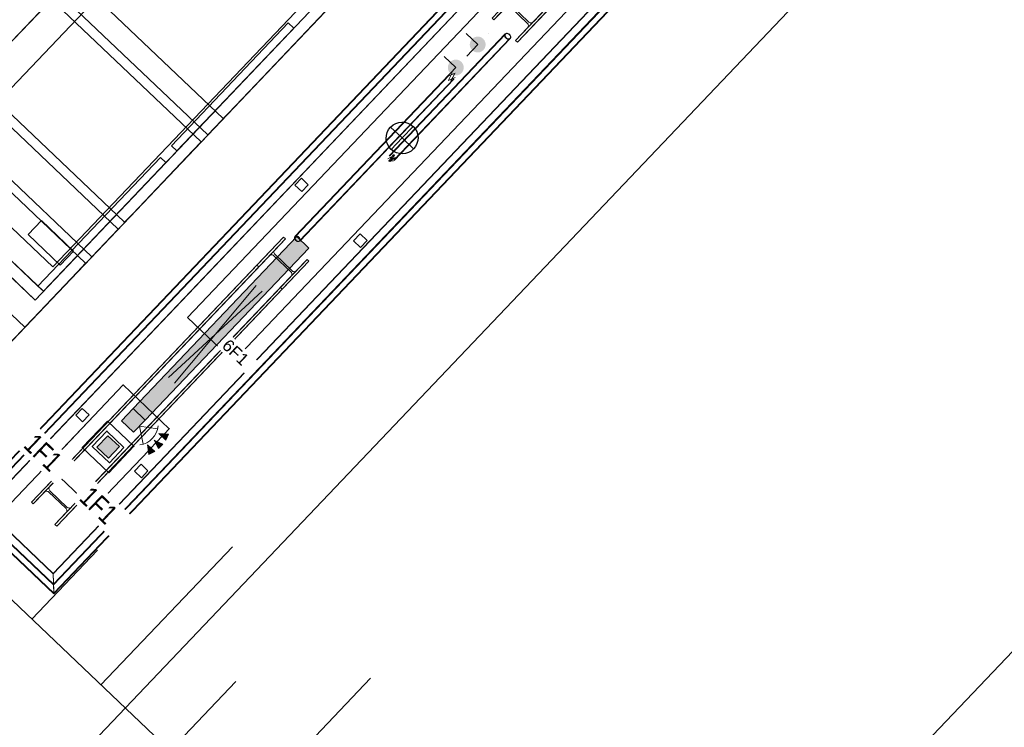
# Model space of a CAD drawing. Header units: metres. Extents: x 32343132.4 to 32343183.8, y 5699224 to 5699274.6.
# Tile 30 of 64: x 32343159.9 to 32343166.1, y 5699232.7 to 5699237.2. Entities that reach past the tile are written whole.
import ezdxf

# ---------------------------------------------------------------- set-up
doc = ezdxf.new("R2010")
doc.units = ezdxf.units.M
doc.linetypes.add('Mitte 1', pattern=[0.03, 0.012, -0.006, 0.006, -0.006])
for name, color, linetype, lineweight in [('0-1', 7, 'Continuous', 5), ('A-ANNO-NOTE-1', 7, 'Continuous', 5), ('A-ANNO-NOTE-3', 7, 'Continuous', 9), ('A-DETL-GENF', 7, 'Continuous', 18), ('A-DETL-GENF-2', 7, 'Continuous', 50), ('E-ELEC-FIXT-IDEN', 7, 'Continuous', 9), ('E-LITE-EQPM', 7, 'Continuous', 50), ('E-LITE-EQPM-IDEN', 7, 'Continuous', 9), ('G-ANNO-SYMB-1', 7, 'Continuous', 9), ('G-IMPT-1', 7, 'Continuous', 70), ('G-IMPT-2', 7, 'Continuous', 18)]:
    doc.layers.add(name, color=color, linetype=linetype, lineweight=lineweight)
for name, color, linetype, lineweight, true_color in [('A-DETL-GENF-1', 7, 'Continuous', 5, 0xcccccc), ('A-DETL-GENF-3', 2, 'Continuous', 50, 0xffff00), ('A-FLOR-HRAL-1', 7, 'Continuous', 5, 0xcccccc), ('A-GENM-1', 7, 'Continuous', 5, 0xcccccc), ('A-GENM-2', 7, 'Continuous', 25, 0xcce5f2), ('A-MASS-1', 7, 'Continuous', 5, 0xcccccc), ('E-ELEC-FIXT-1', 4, 'Continuous', 70, 0x00ffff), ('E-POWR-CNTR-1', 4, 'Mitte 1', 25, 0x00ffff), ('E-POWR-DROP-1', 7, 'Continuous', 35, 0x007f00), ('G-IMPT-3', 4, 'Continuous', 35, 0x00ffff), ('S-COLS-1', 7, 'Continuous', 5, 0xccccff), ('S-COLS-2', 7, 'Continuous', 5, 0xcccccc), ('S-COLS-3', 7, 'Continuous', 9, 0xcccccc), ('S-FNDN-1', 7, 'Continuous', 5, 0xcccccc)]:
    doc.layers.add(name, color=color, linetype=linetype, lineweight=lineweight, true_color=true_color)
doc.styles.add('Arial', font='arial.ttf', dxfattribs={"height": 0.075})
doc.styles.add('Arial_1', font='arial.ttf', dxfattribs={"width": 0.8, "height": 0.125})
pattern_1 = [(1.427, (32343078.039, 5699248.927), (-0.0044278, 0.17774486), []), (1.427, (32343078.17, 5699249.065), (-0.0044278, 0.17774486), [])]

# ---------------------------------------------------------------- blocks, each defined once
blk = doc.blocks.new('Baustellenfahrzeug - Rollcontainer LKW - Typ1-3183420-TGA_190_LP5_GR_EG-TGA-01_G_')
at = {"layer": 'A-DETL-GENF-1'}
for p, q in [((1.1292, 4.6186), (1.1292, -2.468)), ((1.1292, -2.3918), (1.1292, 4.6186)), ((1.0668, 4.4662), (1.0668, -2.2394)), ((1.0668, -2.2394), (1.0668, 4.4662)), ((1.2, -2.7858), (1.2, 4)), ((1.2, 4), (1.2, -2.8715)), ((-0.1, -2.4802), (-0.1, 3.3555)), ((-0.1, 3.3555), (-0.1, -2.6845)), ((0.1, -2.6845), (0.1, 3.3555)), ((0.1, 3.3555), (0.1, -2.4802)), ((1.2, 0.9358), (1.2, -0.9662)), ((1.2, -0.9662), (1.2, 0.6337)), ((1.2, -0.7504), (1.2, 0.1646)), ((1.2, 0.1646), (1.2, -0.7504)), ((1.0815, -0.1058), (1.0815, -1.1726)), ((1.0815, -1.1726), (1.0815, -0.1058)), ((1.0815, -0.1058), (1.1292, -0.1058)), ((1.1292, -0.1058), (1.0815, -0.1058)), ((1.1292, -0.1058), (1.1292, -1.1726)), ((1.1292, -1.1726), (1.1292, -0.1058)), ((1.2, -0.8244), (1.2, -0.7504)), ((1.2, -0.8244), (1.2, -0.7504)), ((-1.2, -0.8244), (1.2, -0.8244)), ((-1.2, -0.9662), (1.2, -0.9662)), ((-1.2, -0.9662), (1.2, -0.9662)), ((1.2, -1.0271), (-1.2, -1.0271)), ((1.2, -1.1011), (1.2, -1.0271)), ((1.2, -1.1011), (1.2, -1.0271)), ((1.2, -1.6511), (1.2, -1.1011)), ((1.2, -1.1011), (1.2, -1.6511)), ((1.1292, -1.1726), (1.0815, -1.1726)), ((1.1292, -1.1726), (1.0815, -1.1726)), ((1.0815, -2.3918), (1.0815, -1.2742)), ((1.0815, -1.2742), (1.0815, -2.3918)), ((1.0815, -1.2742), (1.0815, -2.3918)), ((1.0815, -2.3918), (1.0815, -1.2742)), ((1.1292, -1.2742), (1.0815, -1.2742)), ((1.1292, -1.2742), (1.0815, -1.2742)), ((1.0815, -1.2742), (1.1292, -1.2742)), ((1.1292, -1.2742), (1.0815, -1.2742)), ((1.1292, -2.3918), (1.1292, -1.2742)), ((1.1292, -1.2742), (1.1292, -2.468)), ((1.1292, -2.468), (1.1292, -1.2742)), ((1.1292, -1.2742), (1.1292, -2.468)), ((1.2, -1.7251), (1.2, -1.6511)), ((1.2, -1.7251), (1.2, -1.6511)), ((-1.2, -1.7251), (1.2, -1.7251)), ((1.2, -1.7848), (-1.2, -1.7848)), ((1.2, -2.0248), (1.2, -1.7848)), ((1.2, -2.0248), (1.2, -1.7848)), ((-1.2, -2.0248), (1.2, -2.0248)), ((1.2, -2.0809), (-1.2, -2.0809)), ((0.8128, -2.0779), (0.8128, -2.1994)), ((0.8128, -2.1994), (0.8128, -2.0779)), ((1.0922, -2.0779), (0.8128, -2.0779)), ((0.8128, -2.0779), (1.0922, -2.0779)), ((1.0922, -2.0779), (1.0922, -2.1994)), ((1.0922, -2.1994), (1.0922, -2.0779)), ((1.2, -2.1549), (1.2, -2.0809)), ((1.2, -2.1549), (1.2, -2.0809)), ((1.2, -2.5625), (1.2, -2.1549)), ((1.2, -2.1549), (1.2, -2.5625)), ((0.8128, -2.1994), (1.0922, -2.1994)), ((0.8128, -2.1994), (1.0922, -2.1994)), ((1.0668, -2.2394), (-1.0668, -2.2394)), ((0.3048, -2.2394), (1.0668, -2.2394)), ((-1.1292, -2.3918), (1.1292, -2.3918)), ((1.0815, -2.3918), (-1.0823, -2.3918)), ((1.0815, -2.3918), (0.4064, -2.3918)), ((0.4064, -2.3918), (1.0815, -2.3918)), ((1.1292, -2.3918), (1.0815, -2.3918)), ((1.1292, -2.468), (-1.1292, -2.468)), ((1.1292, -2.468), (0.3048, -2.468)), ((1.1292, -2.468), (0.4064, -2.468)), ((0.4064, -2.468), (1.1292, -2.468)), ((1.2, -2.6365), (1.2, -2.5625)), ((1.2, -2.6365), (1.2, -2.5625)), ((-1.2, -2.6365), (1.2, -2.6365))]:
    blk.add_line(p, q, dxfattribs=at)
blk = doc.blocks.new('Einfügepunkt - Einfügepunkt-1186031-TGA_190_LP5_GR_EG-TGA-01_G_')
at = {"layer": 'A-GENM-2'}
for p, q in [((0, 0.1), (0, 0)), ((-0.1, 0), (0, 0)), ((0, 0), (0, -0.1)), ((0, 0), (0.1, 0))]:
    blk.add_line(p, q, dxfattribs=at)
blk.add_ellipse((0, 0), major_axis=(0.1, 0), ratio=1, dxfattribs=at)
blk = doc.blocks.new('Aushub - Aushub-3443405-TGA_190_LP5_GR_EG-TGA-01_G_')
at = {"layer": 'A-MASS-1'}
for p, q in [((81.8091, -15.3929), (82.6362, -14.5235)), ((82.6785, -16.22), (83.5056, -15.3506)), ((82.2438, -15.8064), (82.6573, -15.3717)), ((83.1132, -16.6336), (83.5267, -16.1989)), ((83.5479, -17.0471), (84.375, -16.1777))]:
    blk.add_line(p, q, dxfattribs=at)
blk = doc.blocks.new('HE-B-Stütze - 3883446-TGA_190_LP5_GR_EG-TGA-01_G_')
at = {"layer": 'S-COLS-2'}
for p, q in [((83.8271, -13.4023), (82.415, -14.8865)), ((83.8387, -13.4133), (82.4266, -14.8976)), ((83.6598, -13.5782), (83.8271, -13.4023)), ((83.8387, -13.4133), (83.7724, -13.4831)), ((83.8271, -13.4023), (83.8387, -13.4133)), ((83.7724, -13.4831), (82.3575, -14.9703)), ((83.9749, -13.5429), (82.5628, -15.0272)), ((83.9865, -13.5539), (82.5744, -15.0382)), ((83.7378, -13.5194), (83.6714, -13.5892)), ((83.8746, -13.6222), (83.7645, -13.5175)), ((83.7717, -13.5099), (83.8818, -13.6146)), ((83.9865, -13.5539), (83.8192, -13.7298)), ((83.9086, -13.6126), (83.9749, -13.5429)), ((83.9749, -13.5429), (83.9865, -13.5539)), ((83.6598, -13.5782), (82.2406, -15.0699)), ((83.6714, -13.5892), (82.2522, -15.0809)), ((82.4937, -15.0999), (83.9086, -13.6126)), ((83.6714, -13.5892), (83.6598, -13.5782)), ((83.8076, -13.7188), (83.874, -13.649)), ((83.8076, -13.7188), (82.3884, -15.2105)), ((83.8192, -13.7298), (82.4, -15.2215)), ((83.8192, -13.7298), (83.8076, -13.7188)), ((82.415, -14.8865), (82.2406, -15.0699)), ((82.3575, -14.9703), (82.4266, -14.8976)), ((82.4266, -14.8976), (82.415, -14.8865)), ((82.2522, -15.0809), (82.3214, -15.0082)), ((82.3487, -15.0056), (82.4588, -15.1104)), ((82.4663, -15.1025), (82.3562, -14.9977)), ((82.4, -15.2215), (82.5744, -15.0382)), ((82.5628, -15.0272), (82.4937, -15.0999)), ((82.5744, -15.0382), (82.5628, -15.0272)), ((82.2406, -15.0699), (82.2522, -15.0809)), ((82.4576, -15.1378), (82.3884, -15.2105)), ((82.3884, -15.2105), (82.4, -15.2215))]:
    blk.add_line(p, q, dxfattribs=at)
at = {"layer": 'S-COLS-2', "flags": 128}
for points in [[(83.7724, -13.4831), (83.7696, -13.4866), (83.7677, -13.4905), (83.7667, -13.4947), (83.7666, -13.499), (83.7674, -13.503), (83.7692, -13.5067), (83.7717, -13.5099)], [(83.7645, -13.5175), (83.7613, -13.5151), (83.7575, -13.5135), (83.7534, -13.5129), (83.7491, -13.5132), (83.745, -13.5144), (83.7411, -13.5165), (83.7378, -13.5194)], [(83.874, -13.649), (83.8767, -13.6455), (83.8786, -13.6415), (83.8797, -13.6373), (83.8798, -13.6331), (83.8789, -13.629), (83.8772, -13.6253), (83.8746, -13.6222)], [(83.8818, -13.6146), (83.8851, -13.617), (83.8889, -13.6186), (83.893, -13.6192), (83.8972, -13.6189), (83.9013, -13.6177), (83.9052, -13.6155), (83.9086, -13.6126)], [(82.3562, -14.9977), (82.3537, -14.9946), (82.352, -14.9908), (82.3512, -14.9867), (82.3514, -14.9823), (82.3526, -14.978), (82.3546, -14.9739), (82.3575, -14.9703)], [(82.3214, -15.0082), (82.3249, -15.0052), (82.3289, -15.0029), (82.3331, -15.0016), (82.3374, -15.0011), (82.3416, -15.0017), (82.3454, -15.0032), (82.3487, -15.0056)], [(82.4588, -15.1104), (82.4614, -15.1135), (82.4631, -15.1173), (82.4638, -15.1214), (82.4636, -15.1257), (82.4625, -15.1301), (82.4604, -15.1341), (82.4576, -15.1378)], [(82.4937, -15.0999), (82.4902, -15.1029), (82.4862, -15.1052), (82.4819, -15.1065), (82.4776, -15.1069), (82.4734, -15.1064), (82.4696, -15.1048), (82.4663, -15.1025)]]:
    blk.add_lwpolyline(points, dxfattribs=at)
blk = doc.blocks.new('HE-B-Stütze - 3883447-TGA_190_LP5_GR_EG-TGA-01_G_')
at = {"layer": 'S-COLS-2'}
for p, q in [((85.3246, -11.8283), (87.1545, -9.9049)), ((87.1545, -9.9049), (86.9801, -10.0882)), ((87.1661, -9.9159), (87.1545, -9.9049)), ((85.3362, -11.8393), (87.1661, -9.9159)), ((87.0969, -9.9886), (87.1661, -9.9159)), ((87.0608, -10.0266), (85.2245, -11.9567)), ((86.9916, -10.0993), (87.0608, -10.0266)), ((87.0881, -10.024), (87.1983, -10.1287)), ((87.2058, -10.1208), (87.0957, -10.016)), ((85.1395, -12.0229), (86.9801, -10.0882)), ((85.4724, -11.9689), (87.3023, -10.0455)), ((85.484, -11.9799), (87.3139, -10.0565)), ((86.9801, -10.0882), (86.9916, -10.0993)), ((87.1394, -10.2399), (87.3139, -10.0565)), ((87.3023, -10.0455), (87.2331, -10.1182)), ((87.3139, -10.0565), (87.3023, -10.0455)), ((85.1511, -12.0339), (86.9916, -10.0993)), ((85.3607, -12.0863), (87.197, -10.1561)), ((87.197, -10.1561), (87.1278, -10.2289)), ((85.2873, -12.1635), (87.1278, -10.2289)), ((85.2989, -12.1745), (87.1394, -10.2399)), ((87.1278, -10.2289), (87.1394, -10.2399)), ((85.1395, -12.0229), (85.3246, -11.8283)), ((85.3246, -11.8283), (85.3362, -11.8393)), ((85.3362, -11.8393), (85.2628, -11.9165)), ((85.2245, -11.9567), (85.1511, -12.0339)), ((85.3628, -12.058), (85.2527, -11.9532)), ((85.2607, -11.9448), (85.3708, -12.0496)), ((85.484, -11.9799), (85.2989, -12.1745)), ((85.399, -12.0461), (85.4724, -11.9689)), ((85.4724, -11.9689), (85.484, -11.9799)), ((85.1511, -12.0339), (85.1395, -12.0229)), ((85.2873, -12.1635), (85.3607, -12.0863)), ((85.2989, -12.1745), (85.2873, -12.1635))]:
    blk.add_line(p, q, dxfattribs=at)
at = {"layer": 'S-COLS-2', "flags": 128}
for points in [[(87.0608, -10.0266), (87.0643, -10.0235), (87.0683, -10.0213), (87.0726, -10.0199), (87.0769, -10.0195), (87.0811, -10.0201), (87.0849, -10.0216), (87.0881, -10.024)], [(87.0957, -10.016), (87.0931, -10.0129), (87.0914, -10.0092), (87.0906, -10.005), (87.0908, -10.0007), (87.092, -9.9964), (87.094, -9.9923), (87.0969, -9.9886)], [(87.1983, -10.1287), (87.2008, -10.1319), (87.2025, -10.1356), (87.2033, -10.1397), (87.2031, -10.1441), (87.2019, -10.1484), (87.1999, -10.1525), (87.197, -10.1561)], [(87.2331, -10.1182), (87.2296, -10.1212), (87.2256, -10.1235), (87.2214, -10.1249), (87.217, -10.1253), (87.2129, -10.1247), (87.2091, -10.1232), (87.2058, -10.1208)], [(85.2527, -11.9532), (85.2494, -11.9509), (85.2455, -11.9494), (85.2412, -11.9489), (85.2368, -11.9495), (85.2324, -11.951), (85.2282, -11.9535), (85.2245, -11.9567)], [(85.2628, -11.9165), (85.2597, -11.9203), (85.2575, -11.9246), (85.2562, -11.9291), (85.2558, -11.9336), (85.2565, -11.9378), (85.2582, -11.9416), (85.2607, -11.9448)], [(85.3607, -12.0863), (85.3637, -12.0825), (85.366, -12.0782), (85.3673, -12.0737), (85.3676, -12.0692), (85.367, -12.0649), (85.3653, -12.0611), (85.3628, -12.058)], [(85.3708, -12.0496), (85.3741, -12.0519), (85.378, -12.0534), (85.3822, -12.0538), (85.3867, -12.0533), (85.3911, -12.0517), (85.3953, -12.0493), (85.399, -12.0461)]]:
    blk.add_lwpolyline(points, dxfattribs=at)
blk = doc.blocks.new('Geländer - 60-4048510-TGA_190_LP5_GR_EG-TGA-01_G_')
at = {"layer": 'A-FLOR-HRAL-1'}
for p, q in [((0.03, 0.03), (-0.03, 0.03)), ((-0.03, 0.03), (-0.03, -0.03)), ((-0.03, -0.03), (-0.03, 0.03)), ((-0.03, 0.03), (0.03, 0.03)), ((0.03, -0.03), (0.03, 0.03)), ((0.03, 0.03), (0.03, -0.03)), ((-0.03, -0.03), (0.03, -0.03)), ((0.03, -0.03), (-0.03, -0.03))]:
    blk.add_line(p, q, dxfattribs=at)
blk = doc.blocks.new('Geländer - Geländer-4039665-TGA_190_LP5_GR_EG-TGA-01_G_')
at = {"layer": 'A-FLOR-HRAL-1'}
for p, q in [((87.2476, -9.4004), (81.8158, -15.1098)), ((87.2476, -9.4004), (81.8158, -15.1098)), ((87.2478, -9.4046), (81.82, -15.1097)), ((87.2478, -9.4046), (81.82, -15.1097)), ((81.8725, -15.1084), (87.2491, -9.457)), ((81.8767, -15.1083), (87.2492, -9.4613)), ((81.9434, -15.1066), (87.2508, -9.528)), ((81.9434, -15.1066), (87.2508, -9.528)), ((81.9458, -15.1066), (87.2509, -9.5303)), ((81.9458, -15.1066), (87.2509, -9.5303)), ((87.6855, -9.9415), (82.3781, -15.5202)), ((87.6855, -9.9415), (82.3781, -15.5202)), ((87.6832, -9.9416), (82.3781, -15.5178)), ((87.6832, -9.9416), (82.3781, -15.5178)), ((87.7522, -9.9399), (82.3798, -15.5869)), ((87.7565, -9.9398), (82.3799, -15.5911)), ((82.3812, -15.6436), (87.8089, -9.9385)), ((82.3812, -15.6436), (87.8089, -9.9385)), ((82.3813, -15.6478), (87.8131, -9.9384)), ((82.3813, -15.6478), (87.8131, -9.9384)), ((81.8158, -15.1098), (82.3813, -15.6478)), ((81.8158, -15.1098), (82.3813, -15.6478)), ((81.82, -15.1097), (82.3812, -15.6436)), ((81.82, -15.1097), (82.3812, -15.6436)), ((82.3799, -15.5911), (81.8725, -15.1084)), ((82.3798, -15.5869), (81.8767, -15.1083)), ((82.3781, -15.5202), (81.9434, -15.1066)), ((82.3781, -15.5202), (81.9434, -15.1066)), ((82.3781, -15.5178), (81.9458, -15.1066)), ((82.3781, -15.5178), (81.9458, -15.1066)), ((82.3781, -15.5202), (82.3781, -15.5178)), ((82.3781, -15.5178), (82.3808, -15.6299)), ((82.3808, -15.6299), (82.3781, -15.5178)), ((82.3781, -15.5178), (82.3781, -15.5202)), ((82.3809, -15.6322), (82.3781, -15.5202)), ((82.3781, -15.5202), (82.3809, -15.6322)), ((82.3809, -15.6316), (82.38, -15.5967)), ((82.38, -15.5967), (82.3809, -15.6316)), ((82.381, -15.6342), (82.3801, -15.5993)), ((82.3801, -15.5993), (82.381, -15.6342))]:
    blk.add_line(p, q, dxfattribs=at)
for points in [[(82.38, -15.5967), (82.38, -15.5949), (82.3799, -15.5918), (82.3798, -15.5885), (82.3798, -15.5868), (82.3798, -15.5868), (82.3798, -15.5879), (82.3798, -15.5891), (82.3799, -15.5902), (82.3799, -15.5915), (82.3799, -15.5936), (82.38, -15.5954), (82.38, -15.5967)], [(82.3801, -15.5993), (82.38, -15.5978), (82.38, -15.5953), (82.3799, -15.5925), (82.3799, -15.5911), (82.3799, -15.5911), (82.3799, -15.592), (82.3799, -15.593), (82.38, -15.5939), (82.38, -15.595), (82.38, -15.5967), (82.38, -15.5982), (82.3801, -15.5993)]]:
    blk.add_open_spline(points, degree=3, knots=[0, 0, 0, 0, 0.142857, 0.285714, 0.428571, 0.571429, 0.678571, 0.732143, 0.785714, 0.839286, 0.892857, 1, 1, 1, 1], dxfattribs=at)
for points in [[(82.3808, -15.6299), (82.3809, -15.6319), (82.381, -15.6356), (82.3811, -15.6399), (82.3812, -15.6427), (82.3812, -15.6438), (82.3812, -15.6432), (82.3811, -15.6409), (82.381, -15.637), (82.381, -15.6335), (82.3809, -15.6316)], [(82.3809, -15.6316), (82.381, -15.6335), (82.381, -15.637), (82.3811, -15.6409), (82.3812, -15.6432), (82.3812, -15.6438), (82.3812, -15.6427), (82.3811, -15.6399), (82.381, -15.6356), (82.3809, -15.6319), (82.3808, -15.6299)], [(82.3809, -15.6322), (82.381, -15.6345), (82.3811, -15.6388), (82.3812, -15.6437), (82.3813, -15.6468), (82.3813, -15.6481), (82.3813, -15.6474), (82.3812, -15.6448), (82.3811, -15.6404), (82.381, -15.6364), (82.381, -15.6342)], [(82.381, -15.6342), (82.381, -15.6364), (82.3811, -15.6404), (82.3812, -15.6448), (82.3813, -15.6474), (82.3813, -15.6481), (82.3813, -15.6468), (82.3812, -15.6437), (82.3811, -15.6388), (82.381, -15.6345), (82.3809, -15.6322)]]:
    blk.add_open_spline(points, degree=3, dxfattribs=at)
for p, rotation in [((83.9404, -13.0728), 316.4272566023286), ((84.3099, -13.4243), 136.4272566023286), ((82.5619, -14.5218), 316.4272566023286), ((82.9314, -14.8733), 136.4272566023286)]:
    blk.add_blockref('Geländer - 60-4048510-TGA_190_LP5_GR_EG-TGA-01_G_', p, dxfattribs=dict(rotation=rotation))
blk = doc.blocks.new('ARC_190_LPX_FM_Stellplätze_rvt-1-TGA_190_LP5_GR_EG-TGA-01_G_')
at = {"layer": 'S-COLS-1'}
h = blk.add_hatch(dxfattribs=at)
h.set_pattern_fill('FP_1', color=256, style=0, pattern_type=2)
h.set_pattern_definition(pattern_1)
h.paths.add_polyline_path([(32343162.6293, 5699236.7694), (32343162.6369, 5699236.7656), (32343162.6467, 5699236.7659), (32343162.6572, 5699236.7703), (32343162.6669, 5699236.7782), (32343162.6745, 5699236.7887), (32343162.6782, 5699236.7998), (32343162.6782, 5699236.8013), (32343162.6756, 5699236.8015), (32343162.6757, 5699236.7984), (32343162.6722, 5699236.7887), (32343162.6655, 5699236.7796), (32343162.6567, 5699236.7725), (32343162.6472, 5699236.7684), (32343162.6383, 5699236.7681), (32343162.6314, 5699236.7716), (32343162.6276, 5699236.7783), (32343162.6275, 5699236.7872), (32343162.631, 5699236.7969), (32343162.6377, 5699236.806), (32343162.6463, 5699236.813), (32343162.6443, 5699236.814), (32343162.6362, 5699236.8074), (32343162.6289, 5699236.7973), (32343162.625, 5699236.7866), (32343162.6251, 5699236.7768)])
h = blk.add_hatch(dxfattribs=at)
h.set_pattern_fill('FP_1', color=256, style=0, pattern_type=2)
h.set_pattern_definition(pattern_1)
h.paths.add_polyline_path([(32343162.2559, 5699236.2608), (32343162.2633, 5699236.2568), (32343162.2724, 5699236.2565), (32343162.282, 5699236.2599), (32343162.2906, 5699236.2666), (32343162.2968, 5699236.2754), (32343162.2998, 5699236.2852), (32343162.299, 5699236.2943), (32343162.2946, 5699236.3015), (32343162.2872, 5699236.3055), (32343162.2781, 5699236.3059), (32343162.2685, 5699236.3024), (32343162.2599, 5699236.2958), (32343162.2537, 5699236.2869), (32343162.2507, 5699236.2771), (32343162.2515, 5699236.268)])
h.paths.add_polyline_path([(32343162.2577, 5699236.2628), (32343162.2537, 5699236.2692), (32343162.253, 5699236.2775), (32343162.2557, 5699236.2864), (32343162.2613, 5699236.2944), (32343162.2691, 5699236.3004), (32343162.2778, 5699236.3035), (32343162.2861, 5699236.3032), (32343162.2928, 5699236.2996), (32343162.2967, 5699236.2931), (32343162.2975, 5699236.2848), (32343162.2948, 5699236.276), (32343162.2892, 5699236.2679), (32343162.2814, 5699236.2619), (32343162.2727, 5699236.2588), (32343162.2644, 5699236.2591), (32343162.259, 5699236.262)])
at = {"layer": 'A-MASS-1'}
for p, q in [((32343168.2704, 5699225.5213), (32343133.7842, 5699258.3308)), ((32343168.2704, 5699225.5217), (32343133.7846, 5699258.3308))]:
    blk.add_line(p, q, dxfattribs=at)
at = {"layer": 'S-COLS-2'}
for p, q in [((32343162.9895, 5699237.0627), (32343162.2599, 5699236.2958)), ((32343162.9909, 5699237.0613), (32343162.2613, 5699236.2944)), ((32343162.2892, 5699236.2679), (32343163.0187, 5699237.0348)), ((32343162.2906, 5699236.2666), (32343163.0202, 5699237.0334)), ((32343162.6362, 5699236.8074), (32343161.6662, 5699235.7878)), ((32343162.6377, 5699236.806), (32343161.6676, 5699235.7864)), ((32343161.6955, 5699235.76), (32343162.6655, 5699236.7796)), ((32343161.6969, 5699235.7586), (32343162.6669, 5699236.7782))]:
    blk.add_line(p, q, dxfattribs=at)
for centre, major_axis, ratio, start_param, end_param in [((32343163.0048, 5699237.048), (-0.0154, 0.0146), 0.755983, 4.712389, 7.853982), ((32343163.0048, 5699237.048), (-0.0139, 0.0132), 0.755983, 4.712389, 7.853981), ((32343163.0048, 5699237.048), (-0.0154, 0.0146), 0.755983, 1.570796, 4.712389), ((32343163.0048, 5699237.048), (-0.0139, 0.0132), 0.755984, 1.570796, 4.712389), ((32343161.6815, 5699235.7732), (-0.0154, 0.0146), 0.655775, 4.712389, 7.853982), ((32343161.6815, 5699235.7732), (-0.0139, 0.0132), 0.655774, 4.712389, 7.853982), ((32343161.6815, 5699235.7732), (-0.0154, 0.0146), 0.655774, 1.570796, 4.712389), ((32343161.6815, 5699235.7732), (-0.0139, 0.0132), 0.655774, 1.570796, 4.712389)]:
    blk.add_ellipse(centre, major_axis=major_axis, ratio=ratio, start_param=start_param, end_param=end_param, dxfattribs=at)
at = {"layer": 'S-COLS-3', "flags": 128}
for points in [[(32343162.6739, 5699236.8162), (32343162.6289, 5699236.7973)], [(32343162.6314, 5699236.7716), (32343162.656, 5699236.8172)], [(32343162.6718, 5699236.814), (32343162.6472, 5699236.7684)], [(32343162.6293, 5699236.7694), (32343162.6743, 5699236.7883)], [(32343162.2946, 5699236.3015), (32343162.2507, 5699236.2771)], [(32343162.2577, 5699236.2628), (32343162.2861, 5699236.3032)], [(32343162.2928, 5699236.2996), (32343162.2644, 5699236.2591)], [(32343162.2559, 5699236.2608), (32343162.2998, 5699236.2852)]]:
    blk.add_lwpolyline(points, dxfattribs=at)
at = {"layer": 'S-FNDN-1'}
for p, q in [((32343163.4019, 5699237.8136), (32343160.9894, 5699235.2778)), ((32343160.9894, 5699235.2778), (32343163.4019, 5699237.8136)), ((32343161.2792, 5699235.0021), (32343163.5303, 5699237.3683)), ((32343163.5303, 5699237.3683), (32343161.2792, 5699235.0021)), ((32343160.9894, 5699235.2778), (32343161.2792, 5699235.0021)), ((32343161.2792, 5699235.0021), (32343160.9894, 5699235.2778))]:
    blk.add_line(p, q, dxfattribs=at)
at = {"layer": 'A-DETL-GENF-1', "rotation": 316.4272566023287}
blk.add_blockref('Baustellenfahrzeug - Rollcontainer LKW - Typ1-3183420-TGA_190_LP5_GR_EG-TGA-01_G_', (32343160.9139, 5699237.9541), dxfattribs=at)
at = {"layer": 'A-FLOR-HRAL-1'}
blk.add_blockref('Geländer - Geländer-4039665-TGA_190_LP5_GR_EG-TGA-01_G_', (32343077.7673, 5699249.1855), dxfattribs=at)
at = {"layer": 'A-GENM-1', "rotation": 226.4272566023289}
blk.add_blockref('Einfügepunkt - Einfügepunkt-1186031-TGA_190_LP5_GR_EG-TGA-01_G_', (32343162.3405, 5699236.4078), dxfattribs=at)
at = {"layer": 'A-MASS-1'}
blk.add_blockref('Aushub - Aushub-3443405-TGA_190_LP5_GR_EG-TGA-01_G_', (32343077.7673, 5699249.1855), dxfattribs=at)
at = {"layer": 'S-COLS-2'}
for name in ['HE-B-Stütze - 3883447-TGA_190_LP5_GR_EG-TGA-01_G_', 'HE-B-Stütze - 3883446-TGA_190_LP5_GR_EG-TGA-01_G_']:
    blk.add_blockref(name, (32343077.7673, 5699249.1855), dxfattribs=at)
blk = doc.blocks.new('Regiolux Parsa - PSO _ 1500 ETS9 - 2400lm _ 4000K - Feuchtraumleuchte - Bewegungsmelder-V1-TGA_190_LP5_GR_EG-TGA-01_G_')
at = {"layer": 'A-DETL-GENF-2'}
blk.add_hatch(color=256, dxfattribs=at).paths.add_polyline_path([(0.8, 0.0525), (0.695, 0.0525), (0.695, -0.0525), (0.8, -0.0525)])
at = {"layer": 'A-DETL-GENF-3'}
blk.add_hatch(color=256, dxfattribs=at).paths.add_polyline_path([(0.695, 0.0525), (-0.8, 0.0525), (-0.8, -0.0525), (0.695, -0.0525)])
at = {"layer": 'A-DETL-GENF'}
for p, q in [((-0.8, -0.0525), (-0.8, 0.0525)), ((-0.8, 0.0525), (0.695, 0.0525)), ((-0.4, -0.0262), (0.4, 0.0262)), ((0.4, -0.0262), (-0.4, 0.0262)), ((0.695, -0.0525), (0.695, 0.0525)), ((0.695, 0.0525), (0.8, 0.0525)), ((0.695, 0.0525), (0.695, -0.0525)), ((0.8, 0.0525), (0.8, -0.0525)), ((0.695, -0.0525), (-0.8, -0.0525)), ((0.8, -0.0525), (0.695, -0.0525))]:
    blk.add_line(p, q, dxfattribs=at)
blk = doc.blocks.new('Easee- Charge mit Säule doppelt - Doppelt-7529265-TGA_190_LP5_GR_EG-TGA-01_G_')
at = {"layer": 'G-IMPT-1'}
blk.add_hatch(color=256, dxfattribs=at).paths.add_polyline_path([(-0.05, -0.05), (0.05, -0.05), (0.05, 0.05), (-0.05, 0.05)])
at = {"layer": 'G-IMPT-2', "flags": 128}
blk.add_lwpolyline([(-0.05, 0.05), (0.05, 0.05), (0.05, -0.05), (-0.05, -0.05)], close=True, dxfattribs=at)
at = {"layer": 'G-IMPT-3'}
for p, q in [((0.2, 0.2368), (0.2, 0.281)), ((0.2, 0.1812), (0.2, 0.2232)), ((0.2, -0.3475), (0.2, 0.1569))]:
    blk.add_line(p, q, dxfattribs=at)
at = {"layer": 'G-IMPT-3', "flags": 128}
for points in [[(0.2, 0.3037), (0.2, 0.3475), (-0.2, 0.3475), (-0.2, -0.3475), (0.2, -0.3475)], [(0.0741, 0.0666), (0.0741, -0.0666), (-0.0741, -0.0666), (-0.0741, 0.0666), (0.0741, 0.0666)]]:
    blk.add_lwpolyline(points, dxfattribs=at)
blk.add_lwpolyline([(-0.115, 0.115), (-0.115, -0.115), (0.115, -0.115), (0.115, 0.115)], close=True, dxfattribs=at)

msp = doc.modelspace()

# ---------------------------------------------------------------- hatches: boundary and pattern name
at = {"layer": 'A-ANNO-NOTE-1'}
for points in [[(32343160.8068, 5699234.453), (32343160.834, 5699234.4816), (32343160.7804, 5699234.5054)], [(32343160.8092, 5699234.548), (32343160.8545, 5699234.5055), (32343160.8713, 5699234.5438)], [(32343160.7466, 5699234.4153), (32343160.7842, 5699234.434), (32343160.7392, 5699234.4773)]]:
    msp.add_hatch(color=256, dxfattribs=at).paths.add_polyline_path(points)
at = {"layer": 'E-POWR-DROP-1'}
for points in [[(32343162.7816, 5699236.9598), (32343162.7922, 5699236.9521), (32343162.8043, 5699236.9474), (32343162.8173, 5699236.946), (32343162.8302, 5699236.948), (32343162.8421, 5699236.9533), (32343162.8523, 5699236.9615), (32343162.86, 5699236.9721), (32343162.8647, 5699236.9843), (32343162.8661, 5699236.9972), (32343162.864, 5699237.0101), (32343162.8587, 5699237.0221), (32343162.8505, 5699237.0322), (32343162.84, 5699237.0399), (32343162.8278, 5699237.0446), (32343162.8148, 5699237.046), (32343162.8019, 5699237.044), (32343162.79, 5699237.0387), (32343162.7799, 5699237.0305), (32343162.7722, 5699237.0199), (32343162.7675, 5699237.0077), (32343162.7661, 5699236.9948), (32343162.7681, 5699236.9819), (32343162.7734, 5699236.9699)], [(32343162.6438, 5699236.8149), (32343162.6556, 5699236.8067), (32343162.6665, 5699236.8025), (32343162.6795, 5699236.8011), (32343162.6924, 5699236.8031), (32343162.7043, 5699236.8084), (32343162.7144, 5699236.8166), (32343162.7221, 5699236.8272), (32343162.7268, 5699236.8394), (32343162.7282, 5699236.8523), (32343162.7262, 5699236.8652), (32343162.7209, 5699236.8772), (32343162.7127, 5699236.8873), (32343162.7021, 5699236.895), (32343162.69, 5699236.8997), (32343162.677, 5699236.9011), (32343162.6641, 5699236.8991), (32343162.6522, 5699236.8938), (32343162.642, 5699236.8856), (32343162.6343, 5699236.875), (32343162.6296, 5699236.8628), (32343162.6282, 5699236.8499), (32343162.6303, 5699236.837), (32343162.6356, 5699236.825)]]:
    msp.add_hatch(color=256, dxfattribs=at).paths.add_polyline_path(points)

# ---------------------------------------------------------------- linework, layer by layer
at = {"layer": 'A-ANNO-NOTE-3'}
for p, q in [((32343160.6873, 5699234.5939), (32343160.7107, 5699234.4809)), ((32343160.6873, 5699234.5939), (32343160.8014, 5699234.5762)), ((32343160.834, 5699234.4816), (32343160.7804, 5699234.5054)), ((32343160.7804, 5699234.5054), (32343160.8068, 5699234.453)), ((32343160.8713, 5699234.5438), (32343160.8092, 5699234.548)), ((32343160.8092, 5699234.548), (32343160.8545, 5699234.5055)), ((32343160.8545, 5699234.5055), (32343160.8713, 5699234.5438)), ((32343160.7842, 5699234.434), (32343160.7392, 5699234.4773)), ((32343160.7392, 5699234.4773), (32343160.7466, 5699234.4153)), ((32343160.8068, 5699234.453), (32343160.834, 5699234.4816)), ((32343160.7466, 5699234.4153), (32343160.7842, 5699234.434))]:
    msp.add_line(p, q, dxfattribs=at)
msp.add_ellipse((32343160.6734, 5699234.6071), major_axis=(0.0511, 0.1213), ratio=1, start_param=3.670055, end_param=5.031412, dxfattribs=at)
at = {"layer": 'E-POWR-CNTR-1'}
for p, q in [((32343162.7436, 5699237.0649), (32343162.8885, 5699236.9271)), ((32343162.7471, 5699236.9236), (32343162.885, 5699237.0685)), ((32343162.6058, 5699236.92), (32343162.7507, 5699236.7822)), ((32343162.6093, 5699236.7787), (32343162.7471, 5699236.9236))]:
    msp.add_line(p, q, dxfattribs=at)

# ---------------------------------------------------------------- block references
at = {"layer": '0-1'}
msp.add_blockref('ARC_190_LPX_FM_Stellplätze_rvt-1-TGA_190_LP5_GR_EG-TGA-01_G_', (0, 0), dxfattribs=at)
at = {"layer": 'E-ELEC-FIXT-1', "rotation": 316.4272566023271}
msp.add_blockref('Easee- Charge mit Säule doppelt - Doppelt-7529265-TGA_190_LP5_GR_EG-TGA-01_G_', (32343160.4907, 5699234.4635), dxfattribs=at)
at = {"layer": 'E-LITE-EQPM', "rotation": 226.4272566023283}
msp.add_blockref('Regiolux Parsa - PSO _ 1500 ETS9 - 2400lm _ 4000K - Feuchtraumleuchte - Bewegungsmelder-V1-TGA_190_LP5_GR_EG-TGA-01_G_', (32343161.1645, 5699235.1717), dxfattribs=at)

# ---------------------------------------------------------------- next in the draw order: texts
at = {"layer": 'E-ELEC-FIXT-IDEN', "char_height": 0.125, "width": 0.288607, "attachment_point": 1, "rotation": 316.42726, "style": 'Arial_1', "bg_fill": 3, "box_fill_scale": 1.25, "bg_fill_color": 256, "bg_fill_true_color": 13158600, "bg_fill_transparency": 0}
for insert in [(32343160.0374, 5699234.557), (32343160.3874, 5699234.2241)]:
    msp.add_mtext('1F1', dxfattribs=dict(at, insert=insert))
at = {"layer": 'E-LITE-EQPM-IDEN', "insert": (32343161.2532, 5699235.1481), "char_height": 0.075, "width": 0.224472, "attachment_point": 1, "rotation": 316.42726, "style": 'Arial', "bg_fill": 3, "box_fill_scale": 1.25, "bg_fill_color": 256, "bg_fill_true_color": 13158600, "bg_fill_transparency": 0}
msp.add_mtext('6F1', dxfattribs=at)

# ---------------------------------------------------------------- next in the draw order: linework, layer by layer
at = {"layer": 'G-ANNO-SYMB-1'}
for p, q in [((32343176.4831, 5699249.5179), (32343158.5378, 5699230.6555)), ((32343179.2362, 5699246.8987), (32343161.2909, 5699228.0362))]:
    msp.add_line(p, q, dxfattribs=at)

doc.saveas('drawing.dxf')
